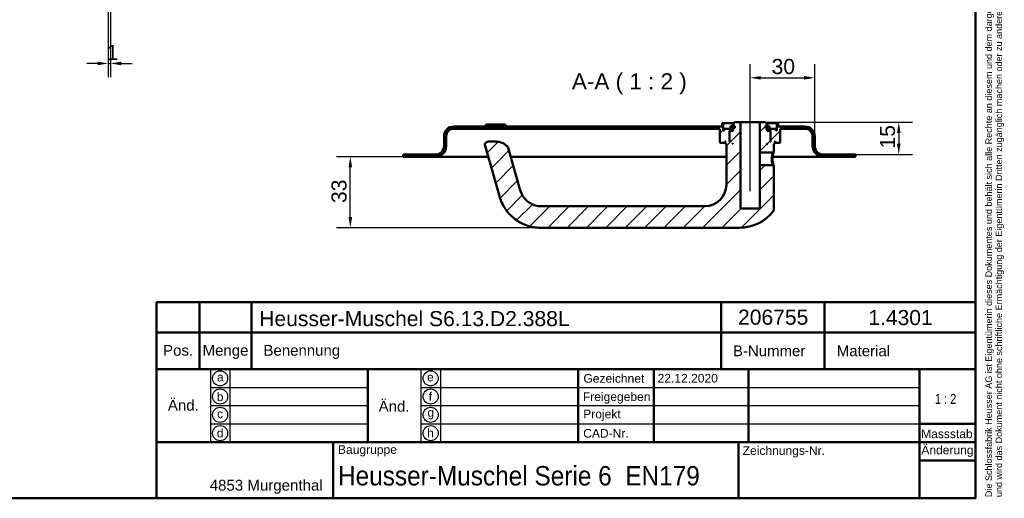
# Model space of a CAD drawing. Header units: millimetres. Extents: x 20 to 833, y 20 to 574.
# Tile 5 of 6: x 376 to 833, y 20 to 242. Entities that reach past the tile are written whole.
import ezdxf
from ezdxf.enums import TextEntityAlignment as Align

# ---------------------------------------------------------------- set-up
doc = ezdxf.new("R2010")
doc.units = ezdxf.units.MM
doc.header["$LTSCALE"] = 2
for name, color, linetype, lineweight in [('Bemaßungen(DIN)', 7, 'Continuous', 25), ('Mittellinie(DIN)', 7, 'Continuous', 25), ('Sichtbare Kanten(DIN)', 7, 'Continuous', 50), ('Skizziergeometrie(DIN)', 7, 'Continuous', 50), ('Skizzierlinie(DIN)', 7, 'Continuous', 25), ('Symbole(DIN)', 7, 'Continuous', 25)]:
    doc.layers.add(name, color=color, linetype=linetype, lineweight=lineweight)
doc.layers.add('Schraffur', color=179, linetype='Continuous', lineweight=9, true_color=0x1e1e47)
doc.styles.add('Aktuell-DIN', font='arial.ttf')
doc.styles.add('Aktuell-DINGroßer Text', font='arial.ttf')
doc.styles.add('STANDARD-DIN~0', font='arial.ttf')
doc.styles.add('Textstil10', font='arial.ttf')
doc.styles.add('Textstil41', font='arial.ttf', dxfattribs={"width": 0.8})
doc.styles.add('Textstil83', font='arial.ttf', dxfattribs={"width": 0.8})
doc.dimstyles.new('CAD-LAN', dxfattribs={"dimscale": 2, "dimtxt": 3.5, "dimasz": 2.5, "dimexe": 3.175, "dimexo": 0, "dimgap": 0.8, "dimtad": 1, "dimrnd": 1e-08, "dimtxsty": 'STANDARD-DIN~0', "dimcen": 0.09, "dimdle": 10, "dimclrd": 250, "dimclre": 250, "dimclrt": 250, "dimadec": 0, "dimazin": 2, "dimtfac": 1, "dimtmove": 0, "dimatfit": 3, "dimfxl": 1, "dimtolj": 1, "dimtzin": 0, "dimlwd": 25, "dimlwe": 25, "dimarcsym": 0})

# ---------------------------------------------------------------- blocks, each defined once
blk = doc.blocks.new('Ränder Standardrahmen')
at = {"layer": 'Skizziergeometrie(DIN)', "flags": 128}
blk.add_lwpolyline([(10, 10), (10, 287), (410, 287), (410, 10), (10, 10)], dxfattribs=at)
blk = doc.blocks.new('Schriftfelder Heusser')
at = {"layer": 'Skizziergeometrie(DIN)'}
for p, q in [((101, 229.92), (101, 236.92)), ((101, 236.92), (291, 236.92)), ((111, 229.92), (111, 236.92)), ((123, 229.92), (123, 236.92)), ((232, 229.92), (232, 236.92)), ((256, 229.92), (256, 236.92)), ((291, 236.92), (291, 229.92)), ((101, 191.42), (101, 229.92)), ((101, 229.92), (291, 229.92)), ((111, 229.92), (111, 221.42)), ((123, 229.92), (123, 221.42)), ((232, 229.92), (232, 221.42)), ((256, 229.92), (256, 221.42)), ((291, 229.92), (291, 191.42)), ((101, 221.42), (291, 221.42)), ((150, 221.42), (150, 204.42)), ((198.85, 221.42), (198.85, 204.42)), ((216.35, 221.42), (216.35, 204.42)), ((238.35, 221.42), (238.35, 204.42)), ((278, 221.42), (278, 191.42)), ((278, 208.67), (291, 208.67)), ((101, 204.42), (291, 204.42)), ((142, 204.42), (142, 191.42)), ((236, 204.42), (236, 191.42)), ((278, 200.17), (291, 200.17)), ((291, 191.42), (101, 191.42))]:
    blk.add_line(p, q, dxfattribs=at)
at = {"layer": 'Skizzierlinie(DIN)'}
for p, q in [((113.5, 221.42), (113.5, 204.42)), ((118, 221.42), (118, 204.42)), ((162.35, 221.42), (162.35, 204.42)), ((166.85, 221.42), (166.85, 204.42)), ((113.5, 217.17), (150, 217.17)), ((162.35, 217.17), (278, 217.17)), ((113.5, 212.92), (150, 212.92)), ((162.35, 212.92), (278, 212.92)), ((113.5, 208.67), (150, 208.67)), ((162.35, 208.67), (278, 208.67))]:
    blk.add_line(p, q, dxfattribs=at)
for centre in [(115.75, 219.25), (164.6, 219.25), (115.75, 215.04), (164.6, 215.04), (115.75, 210.79), (164.6, 210.79), (115.75, 206.54), (164.6, 206.54)]:
    blk.add_circle(centre, 1.75, dxfattribs=at)
at = {"layer": 'Symbole(DIN)', "color": 7, "insert": (293.33, 191.7), "char_height": 1.5, "width": 182.3003, "attachment_point": 1, "rotation": 90, "line_spacing_factor": 0.944221, "style": 'Aktuell-DIN'}
blk.add_mtext('\\fArial|b0|i0;\\H1.5000;Die Schlossfabrik Heusser AG ist Eigentümerin dieses Dokumentes und behält sich alle Rechte an diesem und dem dargestellten Gegenstand vor. Der Empfänger anerkennt diese Rechte\\Pund wird das Dokument nicht ohne schriftliche Ermächtigung der Eigentümerin Dritten zugänglich machen oder zu anderen Zwecken verwenden, zu dem es ihm übergeben worden ist.\\P ', dxfattribs=at)
at = {"layer": 'Symbole(DIN)', "color": 179, "true_color": 0x262659, "style": 'Aktuell-DIN'}
for s, insert, char_height, attachment_point in [('Pos.', (106, 227), 2.489, 2), ('Menge', (117, 227), 2.489, 2), ('Benennung', (125.81, 225.38), 2.489, 4), ('B-Nummer', (234.74, 225.62), 2.489, 4), ('Material', (265.02, 225.62), 2.489, 5), ('\\fArial|b0|i0;a', (115.81, 219.53), 2, 5), ('\\fArial|b0|i0;e', (164.54, 219.53), 2, 5), ('\\fArial|b0|i0;Gezeichnet', (200.05, 219.23), 2, 4), ('\\fArial|b0|i0;b', (115.75, 215), 2, 5), ('\\fArial|b0|i0;f', (164.55, 215.06), 2, 5), ('\\fArial|b0|i0;Freigegeben', (199.92, 216), 2, 1), ('\\fArial|b0|i0;c', (115.75, 211.01), 2, 5), ('\\fArial|b0|i0;g', (164.63, 211.05), 2, 5), ('\\fArial|b0|i0;Projekt', (200, 211.98), 2, 1), ('\\fArial|b0|i0;d', (115.76, 206.55), 2, 5), ('\\fArial|b0|i0;h', (164.55, 206.57), 2, 5), ('\\fArial|b0|i0;CAD-Nr.', (200, 207.5), 2, 1), ('\\fArial|b0|i0;\\H2.0000;Massstab', (284.39, 206.37), 2, 5), ('\\fArial|b0|i0;\\H2.0000;Baugruppe', (143.1, 203.73), 2, 1), ('\\fArial|b0|i0;Zeichnungs-Nr.', (237, 203.5), 2, 1), ('\\fArial|b0|i0;\\H2.5000;4853 Murgenthal', (113.33, 192.46), 2.5, 7)]:
    blk.add_mtext(s, dxfattribs=dict(at, insert=insert, char_height=char_height, attachment_point=attachment_point))
at = {"layer": 'Symbole(DIN)', "color": 179, "true_color": 0x262659, "attachment_point": 5, "style": 'Aktuell-DIN'}
for s, insert, char_height, width in [('Änd.', (107.21, 213), 2.489, 12.3494), ('Änd.', (156.12, 212.76), 2.489, 12.3494), ('\\fArial|b0|i0;Änderung', (284.51, 202.33), 2, 12.1143)]:
    blk.add_mtext(s, dxfattribs=dict(at, insert=insert, char_height=char_height, width=width))
at = {"layer": 'Symbole(DIN)', "color": 7, "insert": (143.1, 196.62), "char_height": 4.5, "width": 90.18, "attachment_point": 4, "style": 'Aktuell-DIN'}
blk.add_mtext('\\fArial|b0|i0;\\W0.90;\\H4.5000;Heusser-Muschel Serie 6  EN179', dxfattribs=at)
at = {"layer": 'Symbole(DIN)', "color": 179, "true_color": 0x262659, "style": 'Textstil10'}
blk.add_attdef('ERSTELLUNGSDATUM_001', (217.26, 218.29), '', height=2, dxfattribs=at)
at = {"layer": 'Symbole(DIN)', "color": 179, "true_color": 0x262659}
for tag, height, style, p in [('AUTOR', 2.49, 'Aktuell-DIN', (240.03, 219.26)), ('KONTROLLDATUM', 2, 'Textstil10', (217.42, 215.04)), ('KONTROLLIERT_VON', 2, 'Textstil10', (239.98, 215.05))]:
    blk.add_attdef(tag, text='', height=height, dxfattribs=dict(at, style=style)).set_placement(p, align=Align.MIDDLE_LEFT)
at = {"layer": 'Symbole(DIN)', "color": 7, "style": 'Textstil83', "width": 0.8}
blk.add_attdef('Anfänglicher_Ansichtsmaßstab_001', (281.57, 213.34), '', height=2.3, dxfattribs=at)
at = {"layer": 'Symbole(DIN)', "color": 179, "true_color": 0x262659, "style": 'Textstil10'}
blk.add_attdef('PROJEKT', text='', height=2, dxfattribs=at).set_placement((217.77, 209.72), align=Align.BOTTOM_LEFT)
at = {"layer": 'Symbole(DIN)', "color": 7, "style": 'Textstil41', "width": 0.8}
blk.add_attdef('STATUS', text='', height=5, dxfattribs=at).set_placement((284.53, 195.86), align=Align.MIDDLE_CENTER)
blk = doc.blocks.new('*D19')
at = {"layer": 'Bemaßungen(DIN)', "color": 250, "linetype": 'Continuous', "lineweight": 25, "true_color": 0x3f3f3f, "transparency": 16777216}
for p, q in [((417.62, 247.7), (417.62, 215.49)), ((418.62, 247.7), (418.62, 215.49)), ((412.62, 221.84), (407.62, 221.84)), ((417.62, 221.84), (418.62, 221.84)), ((423.62, 221.84), (428.62, 221.84))]:
    blk.add_line(p, q, dxfattribs=at)
at = {"layer": 'Bemaßungen(DIN)', "color": 250, "linetype": 'Continuous', "true_color": 0x3f3f3f, "transparency": 16777216}
for points in [[(412.62, 222.67), (412.62, 221.01), (417.62, 221.84)], [(423.62, 222.67), (423.62, 221.01), (418.62, 221.84)]]:
    blk.add_solid(points, dxfattribs=at)
at = {"layer": 'Defpoints', "color": 0, "linetype": 'Continuous', "transparency": 16777216}
for p in [(417.62, 247.7), (418.62, 247.7), (418.62, 221.84)]:
    blk.add_point(p, dxfattribs=at)
at = {"layer": 'Bemaßungen(DIN)', "color": 250, "linetype": 'Continuous', "lineweight": 25, "true_color": 0x3f3f3f, "transparency": 16777216, "insert": (416.83, 230.47), "char_height": 7, "attachment_point": 1, "style": 'STANDARD-DIN~0'}
blk.add_mtext('\\A1;1', dxfattribs=at)
blk = doc.blocks.new('*D24')
at = {"layer": 'Bemaßungen(DIN)', "color": 250, "linetype": 'Continuous', "lineweight": 25, "true_color": 0x3f3f3f, "transparency": 16777216}
for p, q in [((715.42, 199.57), (715.42, 221.53)), ((745.42, 188.07), (745.42, 221.53)), ((720.42, 215.18), (740.42, 215.18))]:
    blk.add_line(p, q, dxfattribs=at)
at = {"layer": 'Bemaßungen(DIN)', "color": 250, "linetype": 'Continuous', "true_color": 0x3f3f3f, "transparency": 16777216}
for points in [[(720.42, 216.02), (720.42, 214.35), (715.42, 215.18)], [(740.42, 216.02), (740.42, 214.35), (745.42, 215.18)]]:
    blk.add_solid(points, dxfattribs=at)
at = {"layer": 'Defpoints', "color": 0, "linetype": 'Continuous', "transparency": 16777216}
for p in [(745.42, 215.18), (715.42, 199.57), (745.42, 188.07)]:
    blk.add_point(p, dxfattribs=at)
at = {"layer": 'Bemaßungen(DIN)', "color": 250, "linetype": 'Continuous', "lineweight": 25, "true_color": 0x3f3f3f, "transparency": 16777216, "insert": (725.42, 223.94), "char_height": 7, "attachment_point": 1, "style": 'STANDARD-DIN~0'}
blk.add_mtext('\\A1;30', dxfattribs=at)
blk = doc.blocks.new('*D25')
at = {"layer": 'Bemaßungen(DIN)', "color": 250, "linetype": 'Continuous', "lineweight": 25, "true_color": 0x3f3f3f, "transparency": 16777216}
for p, q in [((722.42, 194.57), (790.77, 194.57)), ((784.42, 189.57), (784.42, 184.57)), ((764.42, 179.57), (790.77, 179.57))]:
    blk.add_line(p, q, dxfattribs=at)
at = {"layer": 'Bemaßungen(DIN)', "color": 250, "linetype": 'Continuous', "true_color": 0x3f3f3f, "transparency": 16777216}
for points in [[(783.58, 189.57), (785.25, 189.57), (784.42, 194.57)], [(783.58, 184.57), (785.25, 184.57), (784.42, 179.57)]]:
    blk.add_solid(points, dxfattribs=at)
at = {"layer": 'Defpoints', "color": 0, "linetype": 'Continuous', "transparency": 16777216}
for p in [(722.42, 194.57), (764.42, 179.57), (784.42, 179.57)]:
    blk.add_point(p, dxfattribs=at)
at = {"layer": 'Bemaßungen(DIN)', "color": 250, "linetype": 'Continuous', "lineweight": 25, "true_color": 0x3f3f3f, "transparency": 16777216, "insert": (775.67, 182.36), "char_height": 7, "attachment_point": 1, "rotation": 90, "style": 'STANDARD-DIN~0'}
blk.add_mtext('\\A1;15', dxfattribs=at)
blk = doc.blocks.new('*D26')
at = {"layer": 'Bemaßungen(DIN)', "color": 250, "linetype": 'Continuous', "lineweight": 25, "true_color": 0x3f3f3f, "transparency": 16777216}
for p, q in [((554.42, 178.57), (523.57, 178.57)), ((529.92, 150.57), (529.92, 173.57)), ((618.42, 145.57), (523.57, 145.57))]:
    blk.add_line(p, q, dxfattribs=at)
at = {"layer": 'Bemaßungen(DIN)', "color": 250, "linetype": 'Continuous', "true_color": 0x3f3f3f, "transparency": 16777216}
for points in [[(529.08, 173.57), (530.75, 173.57), (529.92, 178.57)], [(529.08, 150.57), (530.75, 150.57), (529.92, 145.57)]]:
    blk.add_solid(points, dxfattribs=at)
at = {"layer": 'Defpoints', "color": 0, "linetype": 'Continuous', "transparency": 16777216}
for p in [(529.92, 178.57), (554.42, 178.57), (618.42, 145.57)]:
    blk.add_point(p, dxfattribs=at)
at = {"layer": 'Bemaßungen(DIN)', "color": 250, "linetype": 'Continuous', "lineweight": 25, "true_color": 0x3f3f3f, "transparency": 16777216, "insert": (521.16, 157.06), "char_height": 7, "attachment_point": 1, "rotation": 90, "style": 'STANDARD-DIN~0'}
blk.add_mtext('\\A1;33', dxfattribs=at)

msp = doc.modelspace()

# ---------------------------------------------------------------- hatches: boundary and pattern name
at = {"layer": 'Schraffur'}
h = msp.add_hatch(dxfattribs=at)
h.set_pattern_fill('ANSI31', color=256, scale=50.8, style=0)
h.set_pattern_definition([(45, (0, 0), (-4.49013, 4.49013), [])])
edge = h.paths.add_edge_path()
edge.add_spline(control_points=[(726.043, 180.569), (726.105, 180.628), (726.167, 180.688), (726.29, 180.808), (726.352, 180.868), (726.415, 180.928)], knot_values=[-0.0516944, -0.0516944, -0.0516944, -0.0516944, -0.0259399, -0.0259399, 0, 0, 0, 0], degree=3, periodic=0)
edge.add_line((726.415, 180.928), (726.415, 184.569))
edge.add_line((726.415, 184.569), (726.715, 184.569))
edge.add_line((726.715, 184.569), (726.915, 184.769))
edge.add_line((726.915, 184.769), (726.915, 185.369))
edge.add_line((726.915, 185.369), (726.715, 185.569))
edge.add_line((726.715, 185.569), (727.015, 185.569))
edge.add_line((727.015, 185.569), (727.015, 185.069))
edge.add_line((727.015, 185.069), (727.115, 184.969))
edge.add_line((727.115, 184.969), (729.215, 184.969))
edge.add_line((729.215, 184.969), (729.415, 185.169))
edge.add_line((729.415, 185.169), (729.415, 191.569))
edge.add_line((729.415, 191.569), (740.915, 191.569))
edge.add_ellipse((740.915, 188.069), major_axis=(0, 3.5), ratio=1, start_angle=270, end_angle=360, ccw=False)
edge.add_line((744.415, 188.069), (744.415, 183.569))
edge.add_ellipse((749.415, 183.569), major_axis=(-5, 0), ratio=1, start_angle=0, end_angle=90)
edge.add_line((749.415, 178.569), (764.415, 178.569))
edge.add_line((764.415, 178.569), (764.415, 179.569))
edge.add_line((764.415, 179.569), (749.415, 179.569))
edge.add_ellipse((749.415, 183.569), major_axis=(0, -4), ratio=1, start_angle=270, end_angle=360, ccw=False)
edge.add_line((745.415, 183.569), (745.415, 188.069))
edge.add_ellipse((740.915, 188.069), major_axis=(4.5, 0), ratio=1, start_angle=0, end_angle=90)
edge.add_line((740.915, 192.569), (728.415, 192.569))
edge.add_line((728.415, 192.569), (728.415, 194.069))
edge.add_line((728.415, 194.069), (727.915, 194.069))
edge.add_line((727.915, 194.069), (727.915, 190.769))
edge.add_line((727.915, 190.769), (727.415, 190.769))
edge.add_line((727.415, 190.769), (727.415, 191.569))
edge.add_line((727.415, 191.569), (724.415, 191.569))
edge.add_line((724.415, 191.569), (724.415, 190.769))
edge.add_line((724.415, 190.769), (725.165, 190.769))
edge.add_line((725.165, 190.769), (724.965, 190.569))
edge.add_line((724.965, 190.569), (724.965, 185.769))
edge.add_line((724.965, 185.769), (725.165, 185.569))
edge.add_line((725.165, 185.569), (724.915, 185.569))
edge.add_line((724.915, 185.569), (724.915, 190.369))
edge.add_line((724.915, 190.369), (724.715, 190.569))
edge.add_line((724.715, 190.569), (723.615, 190.569))
edge.add_line((723.615, 190.569), (723.415, 190.369))
edge.add_line((723.415, 190.369), (723.415, 191.769))
edge.add_line((723.415, 191.769), (724.432, 191.769))
edge.add_line((724.432, 191.769), (724.432, 192.669))
edge.add_line((724.432, 192.669), (722.93, 192.669))
edge.add_line((722.93, 192.669), (722.93, 191.769))
edge.add_line((722.93, 191.769), (722.515, 191.769))
edge.add_line((722.515, 191.769), (722.515, 192.869))
edge.add_line((722.515, 192.869), (723.415, 192.869))
edge.add_line((723.415, 192.869), (723.415, 193.569))
edge.add_line((723.415, 193.569), (722.415, 194.569))
edge.add_line((722.415, 194.569), (719.915, 194.569))
edge.add_line((719.915, 194.569), (719.915, 180.569))
edge.add_line((719.915, 180.569), (726.043, 180.569))
h.paths.add_polyline_path([(723.615, 184.569), (723.415, 184.569), (723.415, 184.769)], flags=0)
edge = h.paths.add_edge_path()
edge.add_spline(control_points=[(726.415, 174.208), (726.353, 174.269), (726.291, 174.329), (726.167, 174.449), (726.106, 174.509), (726.044, 174.569)], knot_values=[-0.0518926, -0.0518926, -0.0518926, -0.0518926, -0.0259463, -0.0259463, -0.0001025, -0.0001025, -0.0001025, -0.0001025], degree=3, periodic=0)
edge.add_line((726.044, 174.569), (719.915, 174.569))
edge.add_line((719.915, 174.569), (719.915, 154.569))
edge.add_line((719.915, 154.569), (710.915, 154.569))
edge.add_line((710.915, 154.569), (710.915, 194.569))
edge.add_line((710.915, 194.569), (708.415, 194.569))
edge.add_line((708.415, 194.569), (707.415, 193.569))
edge.add_line((707.415, 193.569), (707.415, 192.869))
edge.add_line((707.415, 192.869), (708.315, 192.869))
edge.add_line((708.315, 192.869), (708.315, 191.769))
edge.add_line((708.315, 191.769), (707.901, 191.769))
edge.add_line((707.901, 191.769), (707.901, 192.669))
edge.add_line((707.901, 192.669), (706.399, 192.669))
edge.add_line((706.399, 192.669), (706.399, 191.769))
edge.add_line((706.399, 191.769), (707.415, 191.769))
edge.add_line((707.415, 191.769), (707.415, 190.369))
edge.add_line((707.415, 190.369), (707.215, 190.569))
edge.add_line((707.215, 190.569), (706.115, 190.569))
edge.add_line((706.115, 190.569), (705.915, 190.369))
edge.add_line((705.915, 190.369), (705.915, 185.569))
edge.add_line((705.915, 185.569), (705.665, 185.569))
edge.add_line((705.665, 185.569), (705.865, 185.769))
edge.add_line((705.865, 185.769), (705.865, 190.569))
edge.add_line((705.865, 190.569), (705.665, 190.769))
edge.add_line((705.665, 190.769), (706.415, 190.769))
edge.add_line((706.415, 190.769), (706.415, 191.569))
edge.add_line((706.415, 191.569), (703.415, 191.569))
edge.add_line((703.415, 191.569), (703.415, 190.769))
edge.add_line((703.415, 190.769), (702.915, 190.769))
edge.add_line((702.915, 190.769), (702.915, 194.069))
edge.add_line((702.915, 194.069), (702.415, 194.069))
edge.add_line((702.415, 194.069), (702.415, 192.569))
edge.add_line((702.415, 192.569), (577.915, 192.569))
edge.add_ellipse((577.915, 188.069), major_axis=(0, 4.5), ratio=1, start_angle=0, end_angle=90)
edge.add_line((573.415, 188.069), (573.415, 183.569))
edge.add_ellipse((569.415, 183.569), major_axis=(4, 0), ratio=1, start_angle=270, end_angle=360, ccw=False)
edge.add_line((569.415, 179.569), (554.415, 179.569))
edge.add_line((554.415, 179.569), (554.415, 178.569))
edge.add_line((554.415, 178.569), (569.415, 178.569))
edge.add_ellipse((569.415, 183.569), major_axis=(0, -5), ratio=1, start_angle=0, end_angle=90)
edge.add_line((574.415, 183.569), (574.415, 188.069))
edge.add_ellipse((577.915, 188.069), major_axis=(-3.5, 0), ratio=1, start_angle=270, end_angle=360, ccw=False)
edge.add_line((577.915, 191.569), (701.415, 191.569))
edge.add_line((701.415, 191.569), (701.415, 185.169))
edge.add_line((701.415, 185.169), (701.615, 184.969))
edge.add_line((701.615, 184.969), (703.715, 184.969))
edge.add_line((703.715, 184.969), (703.815, 185.069))
edge.add_line((703.815, 185.069), (703.815, 185.569))
edge.add_line((703.815, 185.569), (704.115, 185.569))
edge.add_line((704.115, 185.569), (703.915, 185.369))
edge.add_line((703.915, 185.369), (703.915, 184.769))
edge.add_line((703.915, 184.769), (704.115, 184.569))
edge.add_line((704.115, 184.569), (704.415, 184.569))
edge.add_line((704.415, 184.569), (704.415, 165.569))
edge.add_ellipse((694.415, 165.569), major_axis=(10, 0), ratio=1, start_angle=270, end_angle=360, ccw=False)
edge.add_line((694.415, 155.569), (618.415, 155.569))
edge.add_spline(control_points=[(618.415, 155.569), (617.553, 155.569), (616.688, 155.689), (615.014, 156.152), (614.214, 156.496), (612.337, 157.607), (611.327, 158.499), (609.813, 160.465), (609.125, 161.689), (608.589, 163.557)], knot_values=[-2.1009717, -2.1009717, -2.1009717, -2.1009717, -1.6733657, -1.6733657, -1.2398076, -1.2398076, -0.5829242, -0.5829242, 0, 0, 0, 0], degree=3, periodic=0)
edge.add_line((608.589, 163.557), (603.117, 182.641))
edge.add_ellipse((601.675, 182.227), major_axis=(1.442, 0.413), ratio=1, start_angle=0, end_angle=25.69736)
edge.add_ellipse((597.568, 178.569), major_axis=(5.227, 4.656), ratio=1, start_angle=0, end_angle=48.30264)
edge.add_line((597.568, 185.569), (593.865, 185.569))
edge.add_ellipse((593.865, 184.069), major_axis=(0, 1.5), ratio=1, start_angle=0, end_angle=106)
edge.add_line((592.423, 183.655), (598.976, 160.801))
edge.add_spline(control_points=[(598.976, 160.801), (599.392, 159.352), (599.866, 157.721), (601.981, 154.029), (603.129, 152.543), (606.137, 149.609), (608.305, 148.072), (613.358, 146.062), (615.885, 145.569), (618.415, 145.569)], knot_values=[-3.2184945, -3.2184945, -3.2184945, -3.2184945, -2.3249025, -2.3249025, -1.6315616, -1.6315616, -0.7590705, -0.7590705, 0, 0, 0, 0], degree=3, periodic=0)
edge.add_line((618.415, 145.569), (710.415, 145.569))
edge.add_ellipse((710.415, 165.569), major_axis=(0, -20), ratio=1, start_angle=0, end_angle=52.1433)
edge.add_spline(control_points=[(726.206, 153.295), (726.273, 153.383), (726.326, 153.481), (726.406, 153.712), (726.416, 153.826), (726.415, 153.909)], knot_values=[-0.0452946, -0.0452946, -0.0452946, -0.0452946, -0.0249472, -0.0249472, 0, 0, 0, 0], degree=3, periodic=0)
edge.add_line((726.415, 153.909), (726.415, 174.208))
h.paths.add_polyline_path([(707.415, 184.569), (707.215, 184.569), (707.415, 184.769)], flags=0)

# ---------------------------------------------------------------- linework, layer by layer
at = {"layer": 'Mittellinie(DIN)', "linetype": 'Continuous'}
msp.add_line((715.415, 162.569), (715.415, 199.569), dxfattribs=at)
at = {"layer": 'Sichtbare Kanten(DIN)'}
for p, q in [((702.415, 192.569), (577.915, 192.569)), ((593.165, 193.569), (592.165, 192.569)), ((593.165, 193.569), (601.665, 193.569)), ((601.665, 193.569), (602.665, 192.569)), ((702.915, 194.069), (702.415, 194.069)), ((702.415, 194.069), (702.415, 192.569)), ((702.915, 190.769), (702.915, 194.069)), ((702.915, 194.069), (707.915, 194.069)), ((707.901, 192.669), (706.399, 192.669)), ((706.399, 192.669), (706.399, 191.769)), ((708.415, 194.569), (707.415, 193.569)), ((707.415, 193.569), (707.415, 192.869)), ((707.415, 192.869), (708.315, 192.869)), ((707.901, 191.769), (707.901, 192.669)), ((708.315, 192.669), (707.901, 192.669)), ((708.315, 192.869), (708.315, 191.769)), ((710.915, 194.569), (708.415, 194.569)), ((710.915, 154.569), (710.915, 194.569)), ((710.915, 194.569), (719.915, 194.569)), ((722.415, 194.569), (719.915, 194.569)), ((719.915, 194.569), (719.915, 180.569)), ((723.415, 193.569), (722.415, 194.569)), ((722.515, 191.769), (722.515, 192.869)), ((722.515, 192.869), (723.415, 192.869)), ((722.93, 192.669), (722.515, 192.669)), ((722.915, 194.069), (727.915, 194.069)), ((724.432, 192.669), (722.93, 192.669)), ((722.93, 192.669), (722.93, 191.769)), ((723.415, 192.869), (723.415, 193.569)), ((724.432, 191.769), (724.432, 192.669)), ((728.415, 194.069), (727.915, 194.069)), ((727.915, 194.069), (727.915, 190.769)), ((728.415, 192.569), (728.415, 194.069)), ((740.915, 192.569), (728.415, 192.569)), ((573.415, 188.069), (573.415, 183.569)), ((574.415, 183.569), (574.415, 188.069)), ((577.915, 191.569), (701.415, 191.569)), ((701.415, 191.569), (701.415, 185.169)), ((703.415, 190.769), (702.915, 190.769)), ((706.415, 191.569), (703.415, 191.569)), ((703.415, 191.569), (703.415, 190.769)), ((705.865, 190.569), (705.665, 190.769)), ((705.665, 190.769), (706.415, 190.769)), ((705.865, 185.769), (705.865, 190.569)), ((705.865, 190.569), (706.115, 190.569)), ((706.115, 190.569), (705.915, 190.369)), ((705.915, 190.369), (705.915, 185.569)), ((707.215, 190.569), (706.115, 190.569)), ((706.399, 191.769), (707.415, 191.769)), ((706.415, 190.769), (706.415, 191.569)), ((706.415, 191.569), (707.415, 191.569)), ((707.415, 190.769), (706.415, 190.769)), ((707.415, 190.369), (707.215, 190.569)), ((707.415, 190.569), (707.215, 190.569)), ((707.415, 191.769), (707.415, 190.369)), ((708.315, 191.769), (707.901, 191.769)), ((722.93, 191.769), (722.515, 191.769)), ((723.415, 190.369), (723.415, 191.769)), ((723.415, 191.769), (724.432, 191.769)), ((723.415, 191.569), (724.415, 191.569)), ((724.415, 190.769), (723.415, 190.769)), ((723.615, 190.569), (723.415, 190.369)), ((723.615, 190.569), (723.415, 190.569)), ((724.715, 190.569), (723.615, 190.569)), ((727.415, 191.569), (724.415, 191.569)), ((724.415, 191.569), (724.415, 190.769)), ((724.415, 190.769), (725.165, 190.769)), ((724.915, 190.369), (724.715, 190.569)), ((724.715, 190.569), (724.965, 190.569)), ((724.915, 185.569), (724.915, 190.369)), ((725.165, 190.769), (724.965, 190.569)), ((724.965, 190.569), (724.965, 185.769)), ((727.415, 190.769), (727.415, 191.569)), ((727.915, 190.769), (727.415, 190.769)), ((729.415, 185.169), (729.415, 191.569)), ((729.415, 191.569), (740.915, 191.569)), ((744.415, 188.069), (744.415, 183.569)), ((745.415, 183.569), (745.415, 188.069)), ((592.423, 183.655), (598.976, 160.801)), ((597.568, 185.569), (593.865, 185.569)), ((701.415, 185.169), (701.615, 184.969)), ((701.615, 184.969), (703.715, 184.969)), ((703.715, 184.969), (703.815, 185.069)), ((703.715, 184.969), (703.915, 184.969)), ((703.815, 185.069), (703.815, 185.569)), ((703.815, 185.569), (704.115, 185.569)), ((703.915, 185.069), (703.815, 185.069)), ((704.115, 185.569), (703.915, 185.369)), ((703.915, 185.369), (703.915, 184.769)), ((703.915, 184.769), (704.115, 184.569)), ((704.115, 184.569), (704.415, 184.569)), ((704.415, 184.569), (704.415, 165.569)), ((705.665, 185.569), (705.865, 185.769)), ((705.915, 185.569), (705.665, 185.569)), ((705.915, 185.769), (705.865, 185.769)), ((707.215, 184.569), (707.415, 184.769)), ((707.415, 184.569), (707.215, 184.569)), ((707.415, 184.769), (707.415, 184.569)), ((723.415, 184.569), (723.415, 184.769)), ((723.415, 184.769), (723.615, 184.569)), ((723.615, 184.569), (723.415, 184.569)), ((724.965, 185.769), (724.915, 185.769)), ((725.165, 185.569), (724.915, 185.569)), ((724.965, 185.769), (725.165, 185.569)), ((726.415, 180.928), (726.415, 184.569)), ((726.415, 184.569), (726.715, 184.569)), ((726.915, 185.369), (726.715, 185.569)), ((726.715, 185.569), (727.015, 185.569)), ((726.715, 184.569), (726.915, 184.769)), ((726.915, 184.769), (726.915, 185.369)), ((727.015, 185.069), (726.915, 185.069)), ((726.915, 184.969), (727.115, 184.969)), ((727.015, 185.569), (727.015, 185.069)), ((727.015, 185.069), (727.115, 184.969)), ((727.115, 184.969), (729.215, 184.969)), ((729.215, 184.969), (729.415, 185.169)), ((569.415, 179.569), (554.415, 179.569)), ((554.415, 179.569), (554.415, 178.569)), ((554.415, 178.569), (569.415, 178.569)), ((569.415, 178.569), (584.415, 178.569)), ((593.882, 178.569), (584.415, 178.569)), ((608.589, 163.557), (603.117, 182.641)), ((704.415, 178.569), (604.285, 178.569)), ((719.915, 180.569), (726.043, 180.569)), ((719.915, 174.569), (719.915, 180.569)), ((734.415, 178.569), (725.903, 178.569)), ((726.043, 180.568), (726.414, 180.928)), ((734.415, 178.569), (749.415, 178.569)), ((764.415, 179.569), (749.415, 179.569)), ((749.415, 178.569), (764.415, 178.569)), ((764.415, 178.569), (764.415, 179.569)), ((726.044, 174.569), (719.915, 174.569)), ((719.915, 174.569), (719.915, 154.569)), ((726.416, 174.208), (726.044, 174.569)), ((726.415, 153.909), (726.415, 174.208)), ((694.415, 155.569), (618.415, 155.569)), ((719.915, 154.569), (710.915, 154.569)), ((618.415, 145.569), (710.415, 145.569))]:
    msp.add_line(p, q, dxfattribs=at)
for centre, radius, start, end in [((577.915, 188.069), 4.5, 90, 180), ((740.915, 188.069), 4.5, 0, 90), ((577.915, 188.069), 3.5, 90, 180), ((740.915, 188.069), 3.5, 0, 90), ((569.415, 183.569), 4, 270, 0), ((569.415, 183.569), 5, 270, 0), ((593.865, 184.069), 1.5, 90, 196), ((597.568, 178.569), 7, 41.69736, 90), ((601.675, 182.227), 1.5, 16, 41.69736), ((749.415, 183.569), 5, 180, 270), ((749.415, 183.569), 4, 180, 270), ((694.415, 165.569), 10, 270, 0), ((710.415, 165.569), 20, 270, 322.1433)]:
    msp.add_arc(centre, radius, start, end, dxfattribs=at)
for points, knots in [([(726.043, 180.569), (726.043, 180.569), (726.034, 180.543), (726.017, 180.493), (726, 180.442), (725.974, 180.367), (725.942, 180.27), (725.848, 179.977), (725.701, 179.48), (725.605, 178.876), (725.54, 178.473), (725.498, 178.022), (725.498, 177.57), (725.498, 177.118), (725.54, 176.666), (725.604, 176.263), (725.732, 175.456), (725.947, 174.847), (726.018, 174.645), (726.035, 174.595), (726.044, 174.569), (726.044, 174.569)], [0.5288096, 0.5288096, 0.5288096, 0.5288096, 0.6043056, 0.6043056, 0.6043056, 0.6798438, 0.6798438, 0.6798438, 0.9064584, 0.9064584, 0.9064584, 1.0575348, 1.0575348, 1.0575348, 1.2086112, 1.2086112, 1.2086112, 1.510764, 1.510764, 1.510764, 1.5864791, 1.5864791, 1.5864791, 1.5864791]), ([(726.416, 174.208), (726.416, 174.208), (726.372, 174.348), (725.981, 175.544), (725.807, 177.57), (725.96, 179.341), (726.263, 180.451), (726.396, 180.872), (726.414, 180.928), (726.414, 180.928)], [0.5287758, 0.5287758, 0.5287758, 0.5287758, 0.6043056, 0.9064584, 1.0575348, 1.2086112, 1.4352258, 1.510764, 1.5862579, 1.5862579, 1.5862579, 1.5862579]), ([(598.976, 160.801), (599.392, 159.352), (599.866, 157.721), (601.981, 154.029), (603.129, 152.543), (606.137, 149.609), (608.305, 148.072), (613.358, 146.062), (615.885, 145.569), (618.415, 145.569)], [-3.2184945, -3.2184945, -3.2184945, -3.2184945, -2.3249025, -2.3249025, -1.6315616, -1.6315616, -0.7590705, -0.7590705, 0, 0, 0, 0]), ([(618.415, 155.569), (617.553, 155.569), (616.688, 155.689), (615.014, 156.152), (614.214, 156.496), (612.337, 157.607), (611.327, 158.499), (609.813, 160.465), (609.125, 161.689), (608.589, 163.557)], [-2.1009717, -2.1009717, -2.1009717, -2.1009717, -1.6733657, -1.6733657, -1.2398076, -1.2398076, -0.5829242, -0.5829242, 0, 0, 0, 0]), ([(726.206, 153.295), (726.273, 153.383), (726.326, 153.481), (726.406, 153.712), (726.416, 153.826), (726.416, 153.909)], [-0.045294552, -0.045294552, -0.045294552, -0.045294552, -0.024947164, -0.024947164, 0, 0, 0, 0])]:
    msp.add_open_spline(points, degree=3, knots=knots, dxfattribs=at)

# ---------------------------------------------------------------- block references
at = {"xscale": 2, "yscale": 2, "zscale": 2}
msp.add_blockref('Ränder Standardrahmen', (0, 0), dxfattribs=at)
msp.add_blockref('Schriftfelder Heusser', (238, -362.833), dxfattribs=at).add_auto_attribs({'ERSTELLUNGSDATUM_001': '22.12.2020', 'Anfänglicher_Ansichtsmaßstab_001': '1 : 2'})

# ---------------------------------------------------------------- texts
at = {"layer": 'Symbole(DIN)', "color": 7, "insert": (632.743, 207.569), "char_height": 7.4676, "attachment_point": 7, "style": 'Aktuell-DINGroßer Text'}
msp.add_mtext('A-A ( 1 : 2 )', dxfattribs=at)
at = {"layer": 'Symbole(DIN)', "color": 7, "char_height": 7, "attachment_point": 1, "style": 'Aktuell-DIN'}
for s, insert, width in [('{\\fArial|b0|i0;\\H7.0000;Heusser-Muschel S6.13.D2.388L}', (487.659, 106.906), 144.02821), ('{\\fArial|b0|i0;\\H7.0000;206755}', (709.83, 107.58), 32.62043), ('{\\fArial|b0|i0;\\H7.0000;1.4301}', (770.274, 107.401), 29.89939)]:
    msp.add_mtext(s, dxfattribs=dict(at, insert=insert, width=width))

# ---------------------------------------------------------------- dimensions: what is measured, and where the dimension line sits
at = {"layer": 'Bemaßungen(DIN)', "color": 250, "linetype": 'Continuous', "lineweight": 25, "true_color": 0x3f3f3f}
for base, p1, p2, angle, override, picture, middle in [((418.622, 221.84), (417.622, 247.7), (418.622, 247.7), 180, {"dimgap": 0.8, "dimdec": 2, "dimtol": 0, "dimlim": 0, "dimtp": 0, "dimtm": 0, "dimtdec": 2, "dimtofl": 1, "dimatfit": 1}, '*D19', (418.122, 221.84)), ((784.415, 179.569), (722.415, 194.569), (764.415, 179.569), 90, {"dimgap": 0.8, "dimdec": 2, "dimtol": 0, "dimlim": 0, "dimtp": 0, "dimtm": 0, "dimtdec": 2, "dimtofl": 0, "dimatfit": 1}, '*D25', (784.415, 187.069)), ((529.915, 178.569), (618.415, 145.569), (554.415, 178.569), 90, {"dimgap": 0.8, "dimdec": 2, "dimtol": 0, "dimlim": 0, "dimtp": 0, "dimtm": 0, "dimtdec": 2, "dimtofl": 0, "dimatfit": 1}, '*D26', (529.915, 162.069))]:
    dim = msp.add_linear_dim(base=base, p1=p1, p2=p2, angle=angle, dimstyle='CAD-LAN', override=override, dxfattribs=at)
    dim.commit()
    dim.dimension.update_dxf_attribs({"geometry": picture, "text_midpoint": middle, "dimtype": 160})
dim = msp.add_linear_dim(base=(745.415, 215.184), p1=(715.415, 199.569), p2=(745.415, 188.069), dimstyle='CAD-LAN', override={"dimgap": 0.8, "dimdec": 2, "dimtol": 0, "dimlim": 0, "dimtp": 0, "dimtm": 0, "dimtdec": 2, "dimtofl": 0, "dimatfit": 1}, dxfattribs=at)
dim.commit()
dim.dimension.update_dxf_attribs({"geometry": '*D24', "text_midpoint": (730.415, 215.184), "dimtype": 160})

doc.saveas('drawing.dxf')
